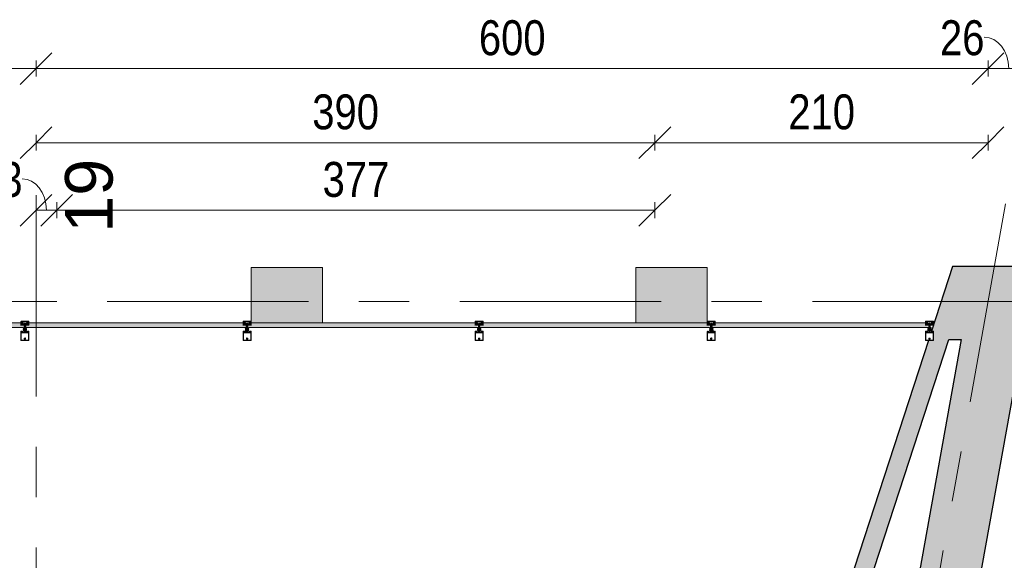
# Model space of a CAD drawing. Header units: centimetres. Extents: x -1737 to 22393, y -8842 to 3760.
# Tile 41 of 44: x 1164 to 1785, y 3370 to 3711. Entities that reach past the tile are written whole.
import ezdxf

# ---------------------------------------------------------------- set-up
doc = ezdxf.new("R2010")
doc.units = ezdxf.units.CM
doc.linetypes.add('Oś', pattern=[222.25, 127, -31.75, 31.75, -31.75])
for name, color, linetype, lineweight in [('A-ANNO-DIMS', 211, 'Continuous', 13), ('A-ANNO-DIMS-100', 211, 'Continuous', 13), ('A-DETL-GENF', 92, 'Continuous', 9), ('A-GLAZ-CURT', 52, 'Continuous', 9), ('A-GLAZ-CWMG', 51, 'Continuous', 9), ('A-WALL', 113, 'Continuous', 13), ('S-GRID', 1, 'Continuous', 13), ('S-GRID-IDEN', 1, 'Continuous', 13)]:
    doc.layers.add(name, color=color, linetype=linetype, lineweight=lineweight)
doc.styles.add('Arial Narrow_1', font='ARIALN.TTF', dxfattribs={"height": 22})
doc.styles.add('Arial_1', font='arial.ttf', dxfattribs={"height": 30})
doc.dimstyles.new('Diagonal_1_100__0_1_', dxfattribs={"dimscale": 30.48, "dimtxt": 22.515481, "dimasz": 0.656168, "dimexe": 0.164042, "dimexo": 0.0625, "dimgap": 0.065617, "dimtad": 1, "dimdec": 1, "dimrnd": 0.1, "dimdsep": 46, "dimtxsty": 'Arial Narrow_1', "dimblk1": 'OBLIQUE', "dimblk2": 'OBLIQUE', "dimsah": 1, "dimcen": 0.09, "dimazin": 0, "dimtfac": 1, "dimtdec": 4, "dimtix": 1, "dimtmove": 0, "dimatfit": 3, "dimfxl": 0.164042, "dimfxlon": 1, "dimtvp": 1, "dimtolj": 1, "dimtzin": 0, "dimarcsym": 2})
doc.dimstyles.new('Diagonal_1_100__0_1__1', dxfattribs={"dimscale": 30.48, "dimtxt": 22.515481, "dimasz": 0.656168, "dimexe": 0.164042, "dimexo": 0.0625, "dimgap": 0.065617, "dimtad": 1, "dimdec": 1, "dimrnd": 0.1, "dimdsep": 46, "dimtxsty": 'Arial Narrow_1', "dimblk1": 'OBLIQUE', "dimblk2": 'OBLIQUE', "dimsah": 1, "dimcen": 0.09, "dimazin": 0, "dimtfac": 1, "dimtdec": 4, "dimtix": 1, "dimtmove": 1, "dimatfit": 3, "dimfxl": 0.164042, "dimfxlon": 1, "dimtvp": 1, "dimtolj": 1, "dimtzin": 0, "dimarcsym": 2})

# ---------------------------------------------------------------- blocks, each defined once
blk = doc.blocks.new('attyka nad fasadą wejściową - attyka nad fasadą wejściową-2002962-3_piętro I __3_90 m_ - stan istniejący')
at = {"layer": 'A-WALL'}
h = blk.add_hatch(color=9, dxfattribs=at)
h.paths.add_polyline_path([(3519.83, -1597.44), (3554.83, -1597.44), (3554.83, -1552.44), (3519.83, -1552.44)], flags=0)
h.paths.add_polyline_path([(3519.83, -1309.88), (3519.83, -1354.88), (3554.83, -1354.88), (3554.83, -1309.88), (3520.83, -1309.88)], flags=0)
for p, q in [((3519.83, -1309.88), (3519.83, -1354.88)), ((3554.83, -1309.88), (3520.83, -1309.88)), ((3554.83, -1354.88), (3554.83, -1309.88)), ((3519.83, -1354.88), (3554.83, -1354.88)), ((3554.83, -1552.44), (3519.83, -1552.44)), ((3519.83, -1552.44), (3519.83, -1597.44)), ((3554.83, -1597.44), (3554.83, -1552.44)), ((3520.83, -1597.44), (3554.83, -1597.44))]:
    blk.add_line(p, q, dxfattribs=at)
blk = doc.blocks.new('System Panel - Glazed-2597838-3_piętro I __3_90 m_ - stan istniejący')
at = {"layer": 'A-GLAZ-CURT'}
blk.add_hatch(color=253, dxfattribs=at).paths.add_polyline_path([(68.9, -1.5), (68.9, 0), (67.5, 0), (67.5, 1.5), (-67.5, 1.5), (-67.5, 0), (-68.9, 0), (-68.9, -1.5), (67.5, -1.5)], flags=0)
for p, q in [((67.5, 1.5), (-67.5, 1.5)), ((-68.9, -1.5), (68.9, -1.5))]:
    blk.add_line(p, q, dxfattribs=at)
blk = doc.blocks.new('System Panel - Glazed-2658593-3_piętro I __3_90 m_ - stan istniejący')
at = {"layer": 'A-GLAZ-CURT'}
blk.add_hatch(color=253, dxfattribs=at).paths.add_polyline_path([(72.04, -1.5), (72.04, 0), (70.64, 0), (70.64, 1.5), (-70.64, 1.5), (-70.64, 0), (-72.04, 0), (-72.04, -1.5), (70.64, -1.5)], flags=0)
for p, q in [((70.64, 1.5), (-70.64, 1.5)), ((-72.04, -1.5), (72.04, -1.5))]:
    blk.add_line(p, q, dxfattribs=at)
blk = doc.blocks.new('System Panel - Glazed-2597837-3_piętro I __3_90 m_ - stan istniejący')
at = {"layer": 'A-GLAZ-CURT'}
blk.add_hatch(color=253, dxfattribs=at).paths.add_polyline_path([(67.65, -1.5), (67.65, 0), (66.25, 0), (66.25, 1.5), (-66.25, 1.5), (-66.25, 0), (-67.65, 0), (-67.65, -1.5), (66.25, -1.5)], flags=0)
for p, q in [((66.25, 1.5), (-66.25, 1.5)), ((-67.65, -1.5), (67.65, -1.5))]:
    blk.add_line(p, q, dxfattribs=at)
blk = doc.blocks.new('Rectangular Mullion - SI_CovCap-20mm_Tran-55mm-2281819-3_piętro I __3_90 m_ - stan istniejący')
at = {"layer": 'A-DETL-GENF'}
for p, q in [((-2.5, 9.45), (-2.5, 7.8)), ((-2.5, 9.39), (-2.5, 4.79)), ((2.37, 9.6), (-2.35, 9.6)), ((-2.29, 9.39), (-2.29, 4.79)), ((-0.12, 8.61), (-0.12, 8.55)), ((-0.12, 8.25), (-0.12, 8.13)), ((-0.1, 8.88), (-0.1, 9.34)), ((0.1, 9.34), (0.1, 8.88)), ((0.12, 8.55), (0.12, 8.61)), ((0.12, 8.13), (0.12, 8.25)), ((2.29, 9.39), (2.29, 4.79)), ((2.5, 7.8), (2.5, 9.45)), ((2.5, 9.39), (2.5, 4.79)), ((-2.35, 3.92), (-2.48, 3.92)), ((-2.37, 3.8), (-2.47, 3.8)), ((-2.09, 4.03), (-2.31, 3.93)), ((-2.26, 4.33), (-2.14, 4.43)), ((-2.22, 4.26), (-2.26, 4.28)), ((-1.9, 3.92), (-2.05, 3.86)), ((-2.04, 4.28), (-1.72, 4.28)), ((-2.02, 4.42), (-2.01, 4.41)), ((-1.98, 4.39), (-1.78, 4.39)), ((-1.72, 4.08), (-1.94, 4.08)), ((-1.8, 3.81), (-1.84, 3.9)), ((-1.74, 4.41), (-1.74, 4.42)), ((-1.7, 3.9), (-1.74, 3.81)), ((-1.67, 4.24), (-1.67, 4.13)), ((-1.62, 4.43), (-1.5, 4.33)), ((-1.58, 3.81), (-1.62, 3.9)), ((-1.5, 4.28), (-1.54, 4.26)), ((-1.48, 3.9), (-1.52, 3.82)), ((-1.35, 3.81), (-1.4, 3.9)), ((-0.78, 2.94), (-1.04, 3.09)), ((-0.78, 2.21), (-1.04, 2.36)), ((-0.76, 1.47), (-1.04, 1.63)), ((-0.91, 3.3), (-0.53, 3.08)), ((-0.91, 2.57), (-0.83, 2.52)), ((-0.91, 1.85), (-0.83, 1.8)), ((-0.75, 2.57), (-0.75, 2.89)), ((-0.75, 1.84), (-0.75, 2.16)), ((-0.55, 1.47), (-0.74, 1.47)), ((-0.5, 4.28), (-0.5, 3.15)), ((-0.5, 3.04), (-0.5, 1.52)), ((-0.45, 3.1), (-0.35, 3.1)), ((-0.3, 0.5), (-0.3, 0.28)), ((-0.21, 3.93), (-0.19, 3.94)), ((-0.19, 3.89), (-0.21, 3.91)), ((-0.18, 3.96), (-0.18, 4.1)), ((-0.08, 4.27), (-0.05, 4.28)), ((0, -1.48), (0, 4.68)), ((0.07, 4.27), (0.05, 4.28)), ((0.17, 3.96), (0.17, 4.1)), ((0.21, 3.93), (0.18, 3.94)), ((0.18, 3.89), (0.21, 3.91)), ((0.3, 0.5), (0.3, 0.28)), ((0.37, 3.1), (0.45, 3.1)), ((0.5, 3.15), (0.5, 4.28)), ((0.5, 3.04), (0.5, 1.52)), ((0.91, 3.3), (0.52, 3.08)), ((0.55, 1.47), (0.74, 1.47)), ((0.75, 2.57), (0.75, 2.89)), ((0.75, 1.84), (0.75, 2.16)), ((0.76, 1.47), (1.04, 1.63)), ((0.77, 2.94), (1.04, 3.09)), ((0.77, 2.21), (1.04, 2.36)), ((0.91, 2.57), (0.82, 2.52)), ((0.91, 1.85), (0.82, 1.8)), ((1.35, 3.81), (1.4, 3.9)), ((1.48, 3.9), (1.52, 3.82)), ((1.62, 4.43), (1.5, 4.33)), ((1.5, 4.28), (1.54, 4.26)), ((1.58, 3.81), (1.62, 3.9)), ((1.67, 4.24), (1.67, 4.13)), ((1.7, 3.9), (1.74, 3.81)), ((2.04, 4.28), (1.72, 4.28)), ((1.72, 4.08), (1.94, 4.08)), ((1.74, 4.41), (1.74, 4.42)), ((1.98, 4.39), (1.78, 4.39)), ((1.8, 3.81), (1.84, 3.9)), ((1.9, 3.92), (2.05, 3.86)), ((2.02, 4.42), (2.01, 4.41)), ((2.09, 4.03), (2.31, 3.93)), ((2.26, 4.33), (2.14, 4.43)), ((2.22, 4.26), (2.26, 4.28)), ((2.35, 3.92), (2.48, 3.92)), ((2.37, 3.8), (2.47, 3.8)), ((-2.6, 0), (-2.69, 0)), ((2.35, -2.5), (-2.35, -2.5)), ((-2.34, -1.03), (-2.15, -1.46)), ((-2.32, -1.59), (-2.04, -1.59)), ((-2.18, -0.02), (-2.26, -0.17)), ((2.13, -2.19), (-2.14, -2.19)), ((-2.06, -1.25), (-2.13, -1.09)), ((-2.13, -2.34), (2.12, -2.34)), ((-2.07, -0.1), (-2.12, -0.02)), ((-2.1, -1.49), (-1.14, -1.49)), ((-1.88, -0.42), (-2.01, -0.42)), ((-2.01, -0.48), (-1.95, -0.48)), ((-1.96, -0.02), (-2, -0.1)), ((-1.98, -0.31), (-1.95, -0.36)), ((-1.98, -0.75), (-1.9, -0.85)), ((-1.34, -1.31), (-1.96, -1.31)), ((-1.85, -0.1), (-1.9, -0.02)), ((-1.84, -0.69), (-1.84, -0.57)), ((-1.83, -0.38), (-1.83, -0.36)), ((-1.74, -0.02), (-1.79, -0.1)), ((-1.79, -0.34), (-1.77, -0.35)), ((-1.79, -0.52), (-1.76, -0.52)), ((-1.67, -0.74), (-1.79, -0.74)), ((-1.74, -0.54), (-1.64, -0.7)), ((-1.72, -0.33), (-1.72, -0.32)), ((-1.72, -0.8), (-1.48, -0.8)), ((-1.63, -0.1), (-1.68, -0.02)), ((-1.67, -0.31), (-1.65, -0.32)), ((-1.6, -0.32), (-1.6, -0.3)), ((-1.52, -0.02), (-1.57, -0.1)), ((-1.56, -0.7), (-1.46, -0.54)), ((-1.55, -0.31), (-1.54, -0.32)), ((-1.41, -0.74), (-1.53, -0.74)), ((-1.49, -0.33), (-1.48, -0.32)), ((-1.41, -0.1), (-1.46, -0.02)), ((-1.44, -0.52), (-1.41, -0.52)), ((-1.43, -0.34), (-1.42, -0.36)), ((-1.38, -0.37), (-1.37, -0.37)), ((-1.36, -0.57), (-1.36, -0.69)), ((-1.3, -0.02), (-1.35, -0.1)), ((-1.3, -0.85), (-1.22, -0.75)), ((-1.25, -0.48), (-1.18, -0.48)), ((-1.2, -0.1), (-1.24, -0.02)), ((-1.07, -0.02), (-1.12, -0.1)), ((-1.09, -1.45), (-0.98, -0.84)), ((-0.95, -0.82), (-0.03, -0.82)), ((0.41, -1.04), (-0.41, -1.04)), ((-0.22, -1.18), (0.23, -1.18)), ((0.02, -0.82), (0.95, -0.82)), ((0.98, -0.84), (1.09, -1.45)), ((1.07, -0.02), (1.12, -0.1)), ((1.14, -1.49), (2.1, -1.49)), ((1.25, -0.48), (1.18, -0.48)), ((1.2, -0.1), (1.24, -0.02)), ((1.3, -0.85), (1.22, -0.75)), ((1.3, -0.02), (1.35, -0.1)), ((1.96, -1.31), (1.34, -1.31)), ((1.36, -0.57), (1.36, -0.69)), ((1.38, -0.37), (1.37, -0.37)), ((1.41, -0.1), (1.46, -0.02)), ((1.44, -0.52), (1.41, -0.52)), ((1.41, -0.74), (1.53, -0.74)), ((1.43, -0.34), (1.42, -0.36)), ((1.56, -0.7), (1.46, -0.54)), ((1.49, -0.33), (1.48, -0.32)), ((1.72, -0.8), (1.48, -0.8)), ((1.52, -0.02), (1.57, -0.1)), ((1.55, -0.31), (1.54, -0.32)), ((1.6, -0.32), (1.6, -0.3)), ((1.63, -0.1), (1.68, -0.02)), ((1.74, -0.54), (1.64, -0.7)), ((1.67, -0.31), (1.65, -0.32)), ((1.67, -0.74), (1.79, -0.74)), ((1.72, -0.33), (1.72, -0.32)), ((1.74, -0.02), (1.79, -0.1)), ((1.79, -0.52), (1.76, -0.52)), ((1.79, -0.34), (1.77, -0.35)), ((1.83, -0.38), (1.83, -0.36)), ((1.84, -0.69), (1.84, -0.57)), ((1.85, -0.1), (1.9, -0.02)), ((1.88, -0.42), (2.01, -0.42)), ((1.98, -0.75), (1.9, -0.85)), ((1.98, -0.31), (1.95, -0.36)), ((2.01, -0.48), (1.95, -0.48)), ((1.96, -0.02), (2, -0.1)), ((2.04, -1.59), (2.32, -1.59)), ((2.13, -1.09), (2.06, -1.25)), ((2.07, -0.1), (2.12, -0.02)), ((2.15, -1.46), (2.34, -1.03)), ((2.18, -0.02), (2.26, -0.17)), ((2.6, 0), (2.69, 0))]:
    blk.add_line(p, q, dxfattribs=at)
at = {"layer": 'A-DETL-GENF', "flags": 128}
for points in [[(-0.15, 9.39), (-2.29, 9.39), (-2.29, 7.8)], [(2.29, 7.8), (2.29, 9.39), (0.15, 9.39)], [(-2.5, 4.9), (-2.5, 4.1), (-2.31, 4.1), (-2.23, 4.18), (-2.23, 4.24), (-2.35, 4.24), (-2.35, 4.47), (-1.91, 4.47)], [(-2.5, 3.94), (-2.5, 4.08), (-2.3, 4.08), (-2.25, 4.07)], [(-2.29, 4.9), (-2.29, 4.7), (2.29, 4.7), (2.29, 4.9)], [(-1.86, 4.47), (-1.41, 4.47), (-1.41, 4.24), (-1.53, 4.24), (-1.53, 4.18), (-1.45, 4.1), (-1.09, 4.1), (-1.09, 4.22), (-1.21, 4.22), (-1.21, 4.43), (-0.65, 4.43)], [(-1.51, 4.07), (-1.46, 4.08), (-1.26, 4.08), (-1.26, 3.89), (-1.3, 3.81)], [(-0.2, 0.11), (-0.2, 0), (-0.5, 0), (-0.5, 3.07), (-0.18, 3.07), (-0.18, 3.88)], [(-0.26, 0.58), (0, 0.8), (0, 1.1), (-0.2, 1.1), (-0.2, 1.3), (-0.1, 1.3), (-0.1, 1.46), (-0.2, 1.46), (-0.2, 1.66), (0, 1.66), (0, 1.83), (-0.2, 1.83), (-0.2, 2.03), (-0.1, 2.03), (-0.1, 2.2), (-0.2, 2.2), (-0.2, 2.4), (0, 2.4), (0, 4.3), (0, 2.4), (0.2, 2.4), (0.2, 2.2), (0.1, 2.2), (0.1, 2.03), (0.2, 2.03), (0.2, 1.83), (0, 1.83), (0, 1.66), (0.2, 1.66), (0.2, 1.46), (0.1, 1.46), (0.1, 1.3), (0.2, 1.3), (0.2, 1.1), (0, 1.1), (0, 0.8), (0.26, 0.58)], [(-0.25, 3.2), (-0.25, 3.29), (-0.2, 3.32), (-0.2, 3.44), (-0.25, 3.47), (-0.2, 3.5), (-0.2, 3.62), (-0.25, 3.65), (-0.2, 3.68), (-0.2, 3.8), (-0.25, 3.83), (-0.2, 3.86), (-0.2, 3.98), (-0.25, 4.01), (-0.2, 4.04), (-0.2, 4.16), (-0.25, 4.19), (-0.2, 4.22), (-0.2, 4.25), (-0.09, 4.45)], [(0.09, 4.45), (0.2, 4.25), (0.2, 4.13), (0.25, 4.1), (0.2, 4.07), (0.2, 3.95), (0.25, 3.92), (0.2, 3.89), (0.2, 3.77), (0.25, 3.74), (0.2, 3.71), (0.2, 3.59), (0.25, 3.56), (0.2, 3.53), (0.2, 3.41), (0.25, 3.38), (0.2, 3.35), (0.2, 3.23), (0.25, 3.2)], [(0.2, 0.11), (0.2, 0), (0.5, 0), (0.5, 3.07), (0.17, 3.07), (0.17, 3.88)], [(0.65, 4.43), (1.21, 4.43), (1.21, 4.22), (1.09, 4.22), (1.09, 4.1), (1.45, 4.1), (1.53, 4.18), (1.53, 4.24), (1.41, 4.24), (1.41, 4.47), (1.85, 4.47)], [(1.51, 4.07), (1.46, 4.08), (1.26, 4.08), (1.26, 3.89), (1.3, 3.81)], [(1.9, 4.47), (2.35, 4.47), (2.35, 4.24), (2.23, 4.24), (2.23, 4.18), (2.31, 4.1), (2.5, 4.1), (2.5, 4.9)], [(2.5, 3.94), (2.5, 4.08), (2.3, 4.08), (2.25, 4.07)], [(-2.5, -2.35), (-2.5, -0.5), (-2.39, -0.5), (-2.27, -0.86)], [(-2.48, -0.21), (-2.48, -0.48), (-2.07, -0.48)], [(-2.34, -1), (-2.34, -1.11), (-2.37, -1.22), (-2.37, -1.54)], [(-1.99, -1.64), (-1.99, -1.99), (-2.12, -1.99), (-2.12, -1.72), (-2.37, -1.72), (-2.37, -2.35), (2.37, -2.35), (2.37, -1.72), (2.12, -1.72), (2.12, -1.99), (1.99, -1.99), (1.99, -1.64)], [(-2.06, -0.93), (-2.14, -0.64), (-1.95, -0.64), (-1.95, -0.58), (-2.03, -0.5), (-2.35, -0.5), (-2.25, -0.87)], [(-2.18, -2.14), (-2.18, -1.78), (-2.32, -1.78), (-2.32, -2.14)], [(-1.92, -0.67), (-1.92, -0.68), (-1.97, -0.71)], [(-1.2, -0.42), (-1.32, -0.42), (-1.32, -0.39), (-1.19, -0.41)], [(-1.23, -0.71), (-1.28, -0.68), (-1.28, -0.67)], [(1.24, -1.23), (1.14, -0.64), (1.25, -0.64), (1.25, -0.58), (1.17, -0.5), (-1.17, -0.5), (-1.25, -0.58), (-1.25, -0.64), (-1.14, -0.64), (-1.24, -1.23)], [(-1.12, -0.48), (-0.98, -0.48), (-0.98, -0.09), (-1.02, -0.02)], [(0.52, -0.97), (0.54, -0.82), (-0.54, -0.82), (-0.52, -0.97)], [(1.12, -0.48), (0.98, -0.48), (0.98, -0.09), (1.02, -0.02)], [(1.2, -0.42), (1.32, -0.42), (1.32, -0.39), (1.19, -0.41)], [(1.23, -0.71), (1.28, -0.68), (1.28, -0.67)], [(1.92, -0.67), (1.92, -0.68), (1.97, -0.71)], [(2.25, -0.87), (2.35, -0.5), (2.03, -0.5), (1.95, -0.58), (1.95, -0.64), (2.14, -0.64), (2.06, -0.93)], [(2.48, -0.21), (2.48, -0.48), (2.07, -0.48)], [(2.33, -2.14), (2.33, -1.78), (2.19, -1.78), (2.19, -2.14)], [(2.27, -0.86), (2.39, -0.5), (2.5, -0.5), (2.5, -2.35)], [(2.37, -1.54), (2.37, -1.22), (2.34, -1.11), (2.34, -1)]]:
    blk.add_lwpolyline(points, dxfattribs=at)
for points in [[(0.97, 0), (-0.97, 0), (-0.97, -0.04), (0.97, -0.04)], [(0.97, -0.04), (-0.97, -0.04), (-0.97, -0.49), (0.97, -0.49)]]:
    blk.add_lwpolyline(points, close=True, dxfattribs=at)
at = {"layer": 'A-DETL-GENF'}
for centre, radius, start, end in [((-2.35, 9.45), 0.15, 90.00031, 179.99968), ((0, 8.4), 0.45, 107.49821, 231.0552), ((-0.22, 8.13), 0.1, 231.0552, 0), ((0, 8.4), 0.21, 143.77678, 216.22322), ((-0.15, 8.55), 0.03, 229.68074, 0), ((-0.15, 8.25), 0.03, 0, 130.31926), ((-0.15, 9.34), 0.05, 0.00773, 89.99227), ((-0.15, 8.88), 0.05, 287.49821, 0), ((0, 8.4), 0.24, 60, 120), ((0.15, 9.34), 0.05, 89.97911, 180.02089), ((0.15, 8.88), 0.05, 180, 252.58299), ((0.15, 8.55), 0.03, 180, 310.31926), ((0.15, 8.25), 0.03, 49.68074, 180), ((0.22, 8.13), 0.1, 180, 308.9448), ((0, 8.4), 0.45, 308.9448, 72.58299), ((0, 8.4), 0.21, 323.77678, 36.22322), ((2.35, 9.45), 0.15, 0.10545, 83.87804), ((-2.48, 3.94), 0.02, 180.0007, 269.9993), ((-2.43, 3.83), 0.059, 88.59736, 194.60356), ((-2.47, 3.82), 0.02, 194.60356, 270), ((-2.43, 4.82), 0.933, 269.58699, 293.00353), ((-2.4, 4.8), 0.997, 271.49889, 290.69004), ((-2.35, 4.02), 0.1, 270.00008, 294.00003), ((-2.24, 4.3), 0.03, 128.57981, 239.99147), ((-2.24, 4.1), 0.03, 255.40272, 14.37456), ((-2.23, 4.24), 0.02, 346.6587, 60.01715), ((-1.94, 4.17), 0.277, 166.6587, 194.37456), ((-2.08, 4.37), 0.08, 38.84751, 129.68497), ((-2.04, 4.23), 0.0496, 92.75586, 159.68776), ((-1.94, 4.23), 0.148, 172.4164, 270.24043), ((-2.07, 3.99), 0.0337, 293.00353, 114.00003), ((-1.98, 4.44), 0.05, 218.84751, 270), ((-1.88, 4.46), 0.0255, 12.35001, 167.64999), ((-1.89, 3.87), 0.05, 30.06904, 110.53605), ((-1.77, 3.83), 0.03, 210.08708, 329.91292), ((-1.78, 4.44), 0.05, 270, 321.15279), ((-1.67, 4.37), 0.08, 50.31503, 141.15279), ((-1.72, 4.23), 0.0499, 9.22628, 86.98926), ((-1.72, 4.13), 0.0502, 273.33226, 359.73216), ((-1.66, 3.88), 0.0402, 27.79216, 152.37015), ((-1.55, 3.83), 0.0299, 210.122, 335.06395), ((-1.53, 4.24), 0.02, 119.98467, 193.34104), ((-1.82, 4.17), 0.277, 345.62539, 13.34104), ((-1.52, 4.1), 0.03, 165.62539, 284.59422), ((-1.52, 4.3), 0.03, 300.00853, 51.42019), ((-1.44, 3.88), 0.0414, 28.17599, 151.82401), ((-1.33, 3.83), 0.0301, 210.12581, 329.87419), ((-0.98, 3.2), 0.125, 60, 240), ((-0.98, 2.47), 0.125, 60, 240), ((-0.98, 1.74), 0.125, 60, 240), ((-0.8, 2.57), 0.05, 240, 360), ((-0.8, 1.84), 0.05, 240, 360), ((-0.8, 2.89), 0.05, 360, 60), ((-0.8, 2.16), 0.05, 360, 60), ((-0.74, 1.52), 0.05, 240, 270), ((-0.65, 4.28), 0.15, 359.97059, 90.02941), ((-0.55, 1.52), 0.05, 270, 360), ((-0.55, 3.04), 0.05, 360, 60), ((-0.45, 3.15), 0.05, 179.98991, 270.01009), ((-0.35, 3.2), 0.0999, 269.97043, 0.02957), ((-0.2, 0.5), 0.1, 130, 180), ((-0.2, 0.28), 0.1, 180, 240), ((-0.3, 0.11), 0.1, 360, 60), ((-0.21, 3.92), 0.01, 120.03025, 239.98023), ((-0.2, 3.96), 0.02, 300.03025, 360), ((-0.2, 3.88), 0.02, 360, 59.98023), ((0.02, 4.1), 0.2, 120, 180), ((0, 4.4), 0.1, 28.79836, 151.20164), ((0, 4.2), 0.1, 90, 120), ((0, 4.2), 0.1, 60, 90), ((-0.03, 4.1), 0.2, 360, 60), ((0.19, 3.96), 0.02, 180, 239.96975), ((0.19, 3.88), 0.02, 120.01977, 180), ((0.3, 0.11), 0.1, 120, 180), ((0.2, 3.92), 0.01, 300.01977, 59.96975), ((0.37, 3.23), 0.126, 191.5693, 265.59312), ((0.2, 0.28), 0.1, 300, 360), ((0.2, 0.5), 0.1, 0, 50), ((0.45, 3.15), 0.05, 270.93133, 359.98516), ((0.65, 4.28), 0.15, 89.97059, 180.02941), ((0.55, 3.04), 0.05, 120, 180), ((0.55, 1.52), 0.05, 180, 270), ((0.74, 1.52), 0.05, 270, 300), ((0.8, 2.89), 0.05, 120, 180), ((0.8, 2.57), 0.05, 180, 300), ((0.8, 2.16), 0.05, 120, 180), ((0.8, 1.84), 0.05, 180, 300), ((0.97, 3.2), 0.125, 300, 120), ((0.97, 2.47), 0.125, 300, 120), ((0.97, 1.74), 0.125, 300, 120), ((1.33, 3.83), 0.0301, 210.12581, 329.87419), ((1.44, 3.88), 0.0414, 28.17599, 151.82401), ((1.52, 4.3), 0.03, 128.57981, 239.99147), ((1.52, 4.1), 0.03, 255.40578, 14.37461), ((1.55, 3.83), 0.0299, 204.93605, 329.878), ((1.53, 4.24), 0.02, 346.65896, 60.01533), ((1.82, 4.17), 0.277, 166.65896, 194.37461), ((1.67, 4.37), 0.08, 38.84721, 129.68497), ((1.66, 3.88), 0.0402, 27.62985, 152.20784), ((1.72, 4.23), 0.0499, 93.01074, 170.77372), ((1.72, 4.13), 0.0502, 180.26784, 266.66774), ((1.78, 4.44), 0.05, 218.84721, 270), ((1.77, 3.83), 0.03, 210.08708, 329.91292), ((1.89, 3.87), 0.05, 69.46395, 149.93096), ((1.88, 4.46), 0.0255, 12.35001, 167.64999), ((1.94, 4.23), 0.148, 269.75957, 7.5836), ((1.98, 4.44), 0.05, 270, 321.15249), ((2.08, 4.37), 0.08, 50.31503, 141.15249), ((2.04, 4.23), 0.0496, 20.31224, 87.24414), ((2.07, 3.99), 0.0337, 65.99997, 246.99647), ((2.4, 4.8), 0.997, 249.30996, 268.50111), ((2.43, 4.82), 0.933, 246.99647, 270.41301), ((2.23, 4.24), 0.02, 119.98285, 193.3413), ((1.94, 4.17), 0.277, 345.62544, 13.3413), ((2.24, 4.1), 0.03, 165.62544, 284.59728), ((2.24, 4.3), 0.03, 300.00853, 51.42019), ((2.35, 4.02), 0.1, 245.99997, 269.99992), ((2.43, 3.83), 0.059, 345.39644, 91.40264), ((2.47, 3.82), 0.02, 270, 345.39644), ((2.48, 3.94), 0.02, 270.0007, 359.9993), ((-2.69, -0.03), 0.03, 89.9022, 261.64334), ((-2.73, -0.34), 0.286, 27.59211, 81.64334), ((-2.6, -0.2), 0.2, 80.45454, 89.9022), ((-2.61, -0.29), 0.291, 25.36369, 80.45454), ((-2.35, -2.35), 0.15, 179.99376, 270.0062), ((-2.32, -1.54), 0.0512, 180.57094, 268.64822), ((-2.31, -0.14), 0.05, 205.36369, 330.16485), ((-2.29, -1.01), 0.06, 98.44171, 205), ((-2.27, -1), 0.07, 120.00644, 180), ((-2.13, -2.14), 0.2, 179.97179, 270.0352), ((-2.34, -0.88), 0.07, 300.00644, 18), ((-2.31, -0.89), 0.06, 278.44171, 15), ((-2.15, -0.03), 0.03, 30.71536, 150.16485), ((-2.14, -2.14), 0.0499, 179.87955, 270.02248), ((-2.1, -1.44), 0.05, 205, 270), ((-2.08, -1.06), 0.06, 108.81925, 205), ((-2.12, -0.95), 0.06, 288.81925, 15), ((-2.04, -0.08), 0.0417, 215.13204, 324.86796), ((-2.01, -0.35), 0.065, 90, 270), ((-2.04, -0.48), 0.03, 0, 180), ((-1.96, -1.21), 0.1, 205, 270), ((-2.04, -1.64), 0.05, 0.00001, 90.0001), ((-2.01, -0.33), 0.04, 29.99374, 90.00001), ((-1.95, -0.73), 0.03, 120.00493, 219.98969), ((-1.93, -0.03), 0.03, 30.58867, 149.53464), ((-1.86, -0.31), 0.1, 210.00227, 269.17284), ((-1.95, -0.51), 0.03, 0.01852, 89.09479), ((-1.62, -0.59), 0.314, 165.49788, 194.50212), ((-1.84, -0.8), 0.08, 219.99668, 337.38439), ((-1.88, -0.37), 0.05, 270, 305.07788), ((-1.86, -0.37), 0.0339, 269.17829, 356.99749), ((-1.82, -0.08), 0.0415, 215.01205, 324.98795), ((-1.6, -0.77), 0.44, 54.15879, 125.07788), ((-1.79, -0.57), 0.05, 89.98974, 180.01026), ((-1.79, -0.69), 0.05, 179.98992, 270.01008), ((-1.8, -0.36), 0.0272, 60.01099, 176.9853), ((-1.75, -0.32), 0.0316, 240.00703, 341.99669), ((-1.76, -0.55), 0.03, 29.99356, 90.01209), ((-1.72, -0.85), 0.05, 90.00034, 157.37761), ((-1.71, -0.03), 0.03, 30.14481, 149.53463), ((-1.69, -0.33), 0.03, 45.00054, 162.0009), ((-1.67, -0.71), 0.03, 269.99358, 30.00244), ((-1.63, -0.3), 0.0316, 224.99099, 327.01044), ((-1.6, -0.08), 0.043, 217.84365, 323.82344), ((-1.57, -0.32), 0.03, 30.00025, 146.99854), ((-1.53, -0.71), 0.03, 150.00269, 270.00128), ((-1.51, -0.31), 0.0316, 210.00259, 311.99738), ((-1.49, -0.03), 0.03, 30.34487, 149.53462), ((-1.46, -0.34), 0.03, 14.99548, 132.00284), ((-1.48, -0.85), 0.05, 22.62086, 90.00119), ((-1.44, -0.55), 0.03, 89.98935, 150.005), ((-1.36, -0.8), 0.08, 202.62277, 319.99694), ((-1.39, -0.35), 0.03, 195.00147, 296.99683), ((-1.38, -0.08), 0.0419, 215.46653, 324.69988), ((-1.41, -0.57), 0.05, 0.00904, 89.99096), ((-1.41, -0.69), 0.05, 270.00918, 359.99082), ((-1.35, -0.39), 0.03, 0.01117, 116.99101), ((-1.32, -0.39), 0.03, 234.15879, 270), ((-1.34, -1.21), 0.1, 270, 350), ((-1.27, -0.03), 0.03, 30.34457, 149.76853), ((-1.25, -0.51), 0.03, 90, 193.19753), ((-1.58, -0.59), 0.314, 345.517, 13.19753), ((-1.24, -0.73), 0.03, 319.98868, 60.00171), ((-1.16, -0.08), 0.0416, 206.95413, 331.56801), ((-1.2, -0.45), 0.033, 305.09006, 89.99998), ((-1.19, -0.46), 0.05, 7.17367, 90.00885), ((-1.12, -0.45), 0.03, 187.1885, 269.99701), ((-1.14, -1.44), 0.05, 270, 350), ((-1.05, -0.03), 0.03, 29.79649, 150.13199), ((-0.95, -0.85), 0.03, 90, 170), ((-0.31, -0.92), 0.22, 193.97065, 242.72797), ((0, -0.29), 0.921, 243.70777, 255.82838), ((0, -0.82), 0.0256, 12.68038, 167.31962), ((0, -0.29), 0.92, 284.16828, 296.29299), ((0.31, -0.92), 0.22, 297.27461, 346.02676), ((0.95, -0.85), 0.03, 10, 90), ((1.05, -0.03), 0.03, 29.86801, 150.20351), ((1.14, -1.44), 0.05, 190, 270), ((1.16, -0.08), 0.0416, 208.43199, 333.04587), ((1.12, -0.45), 0.03, 270.00299, 352.8115), ((1.19, -0.46), 0.05, 89.99115, 172.82633), ((1.2, -0.45), 0.033, 90.00002, 234.90994), ((1.24, -0.73), 0.03, 119.99829, 220.01132), ((1.27, -0.03), 0.03, 30.23147, 149.65543), ((1.34, -1.21), 0.1, 190, 270), ((1.25, -0.51), 0.03, 346.80247, 90), ((1.58, -0.59), 0.314, 166.80247, 194.483), ((1.36, -0.8), 0.08, 220.00306, 337.37723), ((1.35, -0.39), 0.03, 63.00899, 179.98883), ((1.32, -0.39), 0.03, 270, 305.84121), ((1.6, -0.77), 0.44, 54.92212, 125.84121), ((1.38, -0.08), 0.0419, 215.30012, 324.53347), ((1.41, -0.57), 0.05, 90.00904, 179.99096), ((1.41, -0.69), 0.05, 180.00918, 269.99082), ((1.39, -0.35), 0.03, 243.00317, 344.99853), ((1.46, -0.34), 0.03, 47.99716, 165.00452), ((1.44, -0.55), 0.03, 29.995, 90.01065), ((1.48, -0.85), 0.05, 89.99881, 157.37914), ((1.49, -0.03), 0.03, 30.46538, 149.65513), ((1.51, -0.31), 0.0316, 228.00262, 329.99741), ((1.53, -0.71), 0.03, 269.99872, 29.99731), ((1.57, -0.32), 0.03, 33.00146, 149.99975), ((1.6, -0.08), 0.043, 216.17656, 322.15635), ((1.63, -0.3), 0.0316, 212.98956, 315.00901), ((1.67, -0.71), 0.03, 149.99756, 270.00642), ((1.69, -0.33), 0.03, 17.9991, 134.99946), ((1.71, -0.03), 0.03, 30.46537, 149.85519), ((1.75, -0.32), 0.0316, 198.00331, 299.99297), ((1.72, -0.85), 0.05, 22.62239, 89.99966), ((1.76, -0.55), 0.03, 89.98791, 150.00644), ((1.84, -0.8), 0.08, 202.61561, 320.00332), ((1.82, -0.08), 0.0415, 215.01205, 324.98795), ((1.8, -0.36), 0.0272, 3.0147, 119.98901), ((1.79, -0.57), 0.05, 359.98974, 90.01026), ((1.79, -0.69), 0.05, 269.98992, 0.01008), ((1.86, -0.37), 0.0339, 183.00251, 270.82171), ((1.88, -0.37), 0.05, 234.92212, 270), ((1.86, -0.31), 0.1, 270.82716, 329.99773), ((1.93, -0.03), 0.03, 30.46536, 149.41133), ((1.95, -0.51), 0.03, 90.90521, 179.98148), ((1.62, -0.59), 0.314, 345.49788, 14.50212), ((1.96, -1.21), 0.1, 270, 335), ((1.95, -0.73), 0.03, 320.01031, 59.99507), ((2.01, -0.33), 0.04, 89.99999, 150.00626), ((2.04, -1.64), 0.05, 89.99812, 180.00166), ((2.04, -0.08), 0.0417, 215.13204, 324.86796), ((2.01, -0.35), 0.065, 270, 90), ((2.04, -0.48), 0.03, 0, 180), ((2.12, -0.95), 0.06, 165, 251.18075), ((2.08, -1.06), 0.06, 335, 71.18075), ((2.1, -1.44), 0.05, 270, 335), ((2.15, -0.03), 0.03, 29.83515, 149.28464), ((2.12, -2.14), 0.2, 270.02951, 359.97227), ((2.13, -2.14), 0.0501, 270.08749, 359.93358), ((2.31, -0.89), 0.06, 165, 261.55829), ((2.31, -0.14), 0.05, 209.83515, 334.63631), ((2.34, -0.88), 0.07, 162, 239.99829), ((2.27, -1), 0.07, 0, 59.99829), ((2.29, -1.01), 0.06, 335, 81.55829), ((2.32, -1.54), 0.0498, 269.82624, 0.17354), ((2.61, -0.29), 0.291, 99.54546, 154.63631), ((2.35, -2.35), 0.15, 270.04937, 359.95063), ((2.73, -0.34), 0.286, 98.35666, 152.40789), ((2.6, -0.2), 0.2, 90.0978, 99.54546), ((2.69, -0.03), 0.03, 278.35666, 90.0978)]:
    blk.add_arc(centre, radius, start, end, dxfattribs=at)
blk = doc.blocks.new('System Panel - Glazed-2658602-3_piętro I __3_90 m_ - stan istniejący')
at = {"layer": 'A-GLAZ-CURT'}
blk.add_hatch(color=253, dxfattribs=at).paths.add_polyline_path([(72.04, -1.5), (72.04, 0), (70.64, 0), (70.64, 1.5), (-70.64, 1.5), (-70.64, 0), (-72.04, 0), (-72.04, -1.5), (70.64, -1.5)], flags=0)
for p, q in [((70.64, 1.5), (-70.64, 1.5)), ((-72.04, -1.5), (72.04, -1.5))]:
    blk.add_line(p, q, dxfattribs=at)
blk = doc.blocks.new('DIMBLOCK114-3_piętro I __3_90 m_ - stan istniejący')
at = {"layer": 'A-ANNO-DIMS-100'}
for p, q in [((574.38, 3680.24), (584.38, 3690.24)), ((1174.38, 3680.24), (1184.38, 3690.24)), ((574.38, 3680.24), (564.38, 3670.24)), ((574.38, 3675.24), (574.38, 3685.24)), ((574.38, 3680.24), (1174.38, 3680.24)), ((574.38, 3680.24), (574.38, 3675.24)), ((1174.38, 3680.24), (1164.38, 3670.24)), ((1174.38, 3675.24), (1174.38, 3685.24)), ((1174.38, 3680.24), (1174.38, 3675.24))]:
    blk.add_line(p, q, dxfattribs=at)
at = {"layer": 'A-ANNO-DIMS-100', "color": 0, "insert": (853.47, 3710.67), "char_height": 22, "width": 50.1774, "attachment_point": 1, "line_spacing_factor": 0.974696, "style": 'Arial Narrow_1'}
blk.add_mtext('600', dxfattribs=at)
blk = doc.blocks.new('_Oblique')
at = {"color": 0, "linetype": 'ByBlock', "lineweight": -2}
blk.add_line((-0.5, -0.5), (0.5, 0.5), dxfattribs=at)
blk = doc.blocks.new('DIMBLOCK115-3_piętro I __3_90 m_ - stan istniejący')
at = {"layer": 'A-ANNO-DIMS-100'}
for p, q in [((1174.38, 3680.24), (1184.38, 3690.24)), ((1774.38, 3680.24), (1784.38, 3690.24)), ((1174.38, 3680.24), (1164.38, 3670.24)), ((1174.38, 3675.24), (1174.38, 3685.24)), ((1174.38, 3680.24), (1774.38, 3680.24)), ((1174.38, 3680.24), (1174.38, 3675.24)), ((1774.38, 3680.24), (1764.38, 3670.24)), ((1774.38, 3675.24), (1774.38, 3685.24)), ((1774.38, 3680.24), (1774.38, 3675.24))]:
    blk.add_line(p, q, dxfattribs=at)
at = {"layer": 'A-ANNO-DIMS-100', "color": 0, "insert": (1453.47, 3710.67), "char_height": 22, "width": 50.1774, "attachment_point": 1, "line_spacing_factor": 0.974696, "style": 'Arial Narrow_1'}
blk.add_mtext('600', dxfattribs=at)
blk = doc.blocks.new('DIMBLOCK116-3_piętro I __3_90 m_ - stan istniejący')
at = {"layer": 'A-ANNO-DIMS-100'}
for p, q in [((1774.38, 3680.24), (1784.38, 3690.24)), ((1800.38, 3680.24), (1810.38, 3690.24)), ((1774.38, 3680.24), (1764.38, 3670.24)), ((1774.38, 3675.24), (1774.38, 3685.24)), ((1774.38, 3680.24), (1800.38, 3680.24)), ((1774.38, 3680.24), (1774.38, 3675.24)), ((1800.38, 3680.24), (1790.38, 3670.24)), ((1800.38, 3675.24), (1800.38, 3685.24)), ((1800.38, 3680.24), (1800.38, 3675.24))]:
    blk.add_line(p, q, dxfattribs=at)
blk.add_ellipse((1771.95, 3680.24), major_axis=(0, 19.87), ratio=0.776509, start_param=4.712389, end_param=6.283185, dxfattribs=at)
at = {"layer": 'A-ANNO-DIMS-100', "color": 0, "insert": (1744.07, 3710.67), "char_height": 22, "width": 33.4516, "attachment_point": 1, "line_spacing_factor": 0.974696, "style": 'Arial Narrow_1'}
blk.add_mtext('26', dxfattribs=at)
blk = doc.blocks.new('DIMBLOCK227-3_piętro I __3_90 m_ - stan istniejący')
at = {"layer": 'A-ANNO-DIMS-100'}
for p, q in [((1187.38, 3590.89), (1197.38, 3600.89)), ((1564.38, 3590.89), (1574.38, 3600.89)), ((1187.38, 3585.89), (1187.38, 3595.89)), ((1564.38, 3585.89), (1564.38, 3595.89)), ((1187.38, 3590.89), (1177.38, 3580.89)), ((1564.38, 3590.89), (1187.38, 3590.89)), ((1187.38, 3590.89), (1187.38, 3585.89)), ((1564.38, 3590.89), (1554.38, 3580.89)), ((1564.38, 3590.89), (1564.38, 3585.89))]:
    blk.add_line(p, q, dxfattribs=at)
at = {"layer": 'A-ANNO-DIMS-100', "color": 0, "insert": (1354.97, 3621.32), "char_height": 22, "width": 50.1774, "attachment_point": 1, "line_spacing_factor": 0.974696, "style": 'Arial Narrow_1'}
blk.add_mtext('377', dxfattribs=at)
blk = doc.blocks.new('DIMBLOCK228-3_piętro I __3_90 m_ - stan istniejący')
at = {"layer": 'A-ANNO-DIMS-100'}
for p, q in [((1174.38, 3590.89), (1184.38, 3600.89)), ((1187.38, 3590.89), (1197.38, 3600.89)), ((1174.38, 3585.89), (1174.38, 3595.89)), ((1187.38, 3585.89), (1187.38, 3595.89)), ((1174.38, 3590.89), (1164.38, 3580.89)), ((1187.38, 3590.89), (1174.38, 3590.89)), ((1174.38, 3590.89), (1174.38, 3585.89)), ((1187.38, 3590.89), (1177.38, 3580.89)), ((1187.38, 3590.89), (1187.38, 3585.89))]:
    blk.add_line(p, q, dxfattribs=at)
blk.add_ellipse((1165.71, 3590.89), major_axis=(0, 19.87), ratio=0.763467, start_param=4.712389, end_param=6.283185, dxfattribs=at)
at = {"layer": 'A-ANNO-DIMS-100', "color": 0, "insert": (1137.83, 3621.32), "char_height": 22, "width": 33.4516, "attachment_point": 1, "line_spacing_factor": 0.974696, "style": 'Arial Narrow_1'}
blk.add_mtext('13', dxfattribs=at)
blk = doc.blocks.new('DIMBLOCK266-3_piętro I __3_90 m_ - stan istniejący')
at = {"layer": 'A-ANNO-DIMS-100'}
for p, q in [((1564.38, 3633.49), (1574.38, 3643.49)), ((1774.38, 3633.49), (1784.38, 3643.49)), ((1564.38, 3628.49), (1564.38, 3638.49)), ((1774.38, 3628.49), (1774.38, 3638.49)), ((1564.38, 3633.49), (1554.38, 3623.49)), ((1774.38, 3633.49), (1564.38, 3633.49)), ((1564.38, 3633.49), (1564.38, 3628.49)), ((1774.38, 3633.49), (1764.38, 3623.49)), ((1774.38, 3633.49), (1774.38, 3628.49))]:
    blk.add_line(p, q, dxfattribs=at)
at = {"layer": 'A-ANNO-DIMS-100', "color": 0, "insert": (1648.47, 3663.92), "char_height": 22, "width": 50.1774, "attachment_point": 1, "line_spacing_factor": 0.974696, "style": 'Arial Narrow_1'}
blk.add_mtext('210', dxfattribs=at)
blk = doc.blocks.new('DIMBLOCK267-3_piętro I __3_90 m_ - stan istniejący')
at = {"layer": 'A-ANNO-DIMS-100'}
for p, q in [((1174.38, 3633.49), (1184.38, 3643.49)), ((1564.38, 3633.49), (1574.38, 3643.49)), ((1174.38, 3628.49), (1174.38, 3638.49)), ((1564.38, 3628.49), (1564.38, 3638.49)), ((1174.38, 3633.49), (1164.38, 3623.49)), ((1564.38, 3633.49), (1174.38, 3633.49)), ((1174.38, 3633.49), (1174.38, 3628.49)), ((1564.38, 3633.49), (1554.38, 3623.49)), ((1564.38, 3633.49), (1564.38, 3628.49))]:
    blk.add_line(p, q, dxfattribs=at)
at = {"layer": 'A-ANNO-DIMS-100', "color": 0, "insert": (1348.47, 3663.92), "char_height": 22, "width": 50.1774, "attachment_point": 1, "line_spacing_factor": 0.974696, "style": 'Arial Narrow_1'}
blk.add_mtext('390', dxfattribs=at)

msp = doc.modelspace()

# ---------------------------------------------------------------- hatches: boundary and pattern name
at = {"layer": 'A-WALL'}
for points in [[(1757.46, 3509.33), (1796.07, 3509.33), (1804.33, 3555.33), (1752, 3555.33), (1738.7, 3514.53), (1739.94, 3514.53), (1739.94, 3509.33), (1749.63, 3509.33)], [(1641.38, 3215.83), (1654, 3215.83), (1749.63, 3509.33), (1739.94, 3509.33), (1739.94, 3508.73), (1736.81, 3508.73), (1679.24, 3332.02)]]:
    msp.add_hatch(color=9, dxfattribs=at).paths.add_polyline_path(points, flags=0)
at = {"layer": 'A-WALL', "lineweight": 5}
h = msp.add_hatch(color=254, dxfattribs=at)
h.paths.add_polyline_path([(1547.1, 2337.33), (1585.71, 2337.33), (1592.53, 2375.33), (1553.92, 2375.33)], flags=0)
h.paths.add_polyline_path([(1710.71, 3033.73), (1796.07, 3509.33), (1757.46, 3509.33), (1673.25, 3040.16), (1700.81, 3035.31)], flags=0)

# ---------------------------------------------------------------- linework, layer by layer
at = {"layer": 'A-WALL', "color": 7, "lineweight": 25}
for p, q in [((1804.33, 3555.33), (1710.65, 3033.44)), ((1752, 3555.33), (1738.7, 3514.53)), ((1804.33, 3555.33), (1752, 3555.33)), ((1736.81, 3508.73), (1641.38, 3215.83)), ((1654, 3215.83), (1749.63, 3509.33)), ((1757.46, 3509.33), (1704.78, 3215.83)), ((1749.63, 3509.33), (1757.46, 3509.33))]:
    msp.add_line(p, q, dxfattribs=at)
at = {"layer": 'S-GRID', "linetype": 'Oś'}
for p, q in [((1174.38, 3600.33), (1174.38, 2843.33)), ((1785.44, 3594.96), (1556.23, 2317.96)), ((-1225.62, 3533.33), (1983.25, 3533.33))]:
    msp.add_line(p, q, dxfattribs=at)

# ---------------------------------------------------------------- block references
at = {"layer": 'A-GLAZ-CURT'}
for name, p in [('System Panel - Glazed-2597838-3_piętro I __3_90 m_ - stan istniejący', (1097.38, 3518.33)), ('System Panel - Glazed-2597838-3_piętro I __3_90 m_ - stan istniejący', (1237.38, 3518.33)), ('System Panel - Glazed-2658593-3_piętro I __3_90 m_ - stan istniejący', (1380.52, 3518.33)), ('System Panel - Glazed-2658602-3_piętro I __3_90 m_ - stan istniejący', (1526.8, 3518.33)), ('System Panel - Glazed-2597837-3_piętro I __3_90 m_ - stan istniejący', (1668.69, 3518.33))]:
    msp.add_blockref(name, p, dxfattribs=at)
at = {"layer": 'A-GLAZ-CWMG', "extrusion": (0, 0, -1), "rotation": 180}
for p in [(-1167.38, 3518.33), (-1307.38, 3518.33), (-1453.66, 3518.33), (-1599.94, 3518.33), (-1737.44, 3518.33)]:
    msp.add_blockref('Rectangular Mullion - SI_CovCap-20mm_Tran-55mm-2281819-3_piętro I __3_90 m_ - stan istniejący', p, dxfattribs=at)
at = {"layer": 'A-WALL', "rotation": 90.00000000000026}
msp.add_blockref('attyka nad fasadą wejściową - attyka nad fasadą wejściową-2002962-3_piętro I __3_90 m_ - stan istniejący', (0, 0), dxfattribs=at)

# ---------------------------------------------------------------- texts
at = {"layer": 'S-GRID-IDEN', "insert": (1207.88, 3600), "char_height": 30, "width": 48.3, "attachment_point": 5, "rotation": 90, "line_spacing_factor": 0.936439, "style": 'Arial_1'}
msp.add_mtext('\\pxqc,t4.23333,8.46667,12.7,16.93333,21.16667,25.4,29.63333,33.86667,38.1,42.33333,46.56667,50.8,55.03333,59.26667,63.5,67.73333,71.96667,76.2,80.43333,84.66667,88.9,93.13333,97.36667,101.6,105.83333,110.06667,114.3,118.53333,122.76667,127,131.23333,135.46667;{19}', dxfattribs=at)

# ---------------------------------------------------------------- dimensions: what is measured, and where the dimension line sits
at = {"layer": 'A-ANNO-DIMS'}
for base, p1, p2, override, picture, middle in [((1174.38, 3680.24), (574.38, 3675.24), (1174.38, 3675.24), {"dimpost": '<>', "dimfxl": 600}, 'DIMBLOCK114-3_piętro I __3_90 m_ - stan istniejący', (874.38, 3693.47)), ((1774.38, 3680.24), (1174.38, 3675.24), (1774.38, 3675.24), {"dimpost": '<>', "dimfxl": 600}, 'DIMBLOCK115-3_piętro I __3_90 m_ - stan istniejący', (1474.38, 3693.47)), ((1174.38, 3633.49), (1564.38, 3628.49), (1174.38, 3628.49), {"dimpost": '<>', "dimfxl": 390}, 'DIMBLOCK267-3_piętro I __3_90 m_ - stan istniejący', (1369.38, 3646.72)), ((1564.38, 3633.49), (1774.38, 3628.49), (1564.38, 3628.49), {"dimpost": '<>', "dimfxl": 210}, 'DIMBLOCK266-3_piętro I __3_90 m_ - stan istniejący', (1669.38, 3646.72)), ((1187.38, 3590.89), (1564.38, 3585.89), (1187.38, 3585.89), {"dimpost": '<>', "dimfxl": 377}, 'DIMBLOCK227-3_piętro I __3_90 m_ - stan istniejący', (1375.88, 3604.12))]:
    dim = msp.add_linear_dim(base=base, p1=p1, p2=p2, angle=0, dimstyle='Diagonal_1_100__0_1_', override=override, dxfattribs=at)
    dim.commit()
    dim.dimension.update_dxf_attribs({"geometry": picture, "text_midpoint": middle})
for base, p1, p2, override, picture, middle in [((1800.38, 3680.24), (1774.38, 3675.24), (1800.38, 3675.24), {"dimpost": '<>', "dimfxl": 26}, 'DIMBLOCK116-3_piętro I __3_90 m_ - stan istniejący', (1760.8, 3696)), ((1174.38, 3590.89), (1187.38, 3585.89), (1174.38, 3585.89), {"dimpost": '<>', "dimfxl": 13}, 'DIMBLOCK228-3_piętro I __3_90 m_ - stan istniejący', (1154.56, 3606.66))]:
    dim = msp.add_linear_dim(base=base, p1=p1, p2=p2, dimstyle='Diagonal_1_100__0_1__1', override=override, dxfattribs=at)
    dim.commit()
    dim.dimension.update_dxf_attribs({"geometry": picture, "text_midpoint": middle, "dimtype": 160})

doc.saveas('drawing.dxf')
